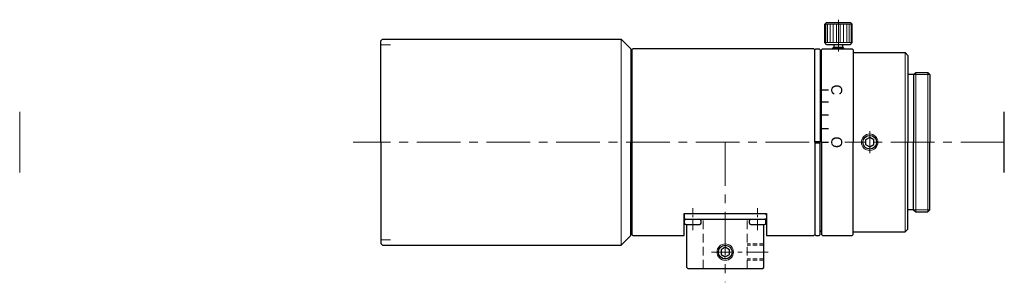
# Model space of a CAD drawing. Header units: millimetres. Extents: x -66 to 114, y 25 to 72.
import ezdxf
from ezdxf.enums import TextEntityAlignment as Align

# ---------------------------------------------------------------- set-up
doc = ezdxf.new("R2010")
doc.units = ezdxf.units.MM
doc.header["$LTSCALE"] = 0.25
doc.linetypes.add('CENTER', pattern=[50.8, 31.75, -6.35, 6.35, -6.35])
doc.linetypes.add('HIDDEN', pattern=[9.525, 6.35, -3.175])
doc.layers.add('00_補助線', color=252, linetype='Continuous', lineweight=0, plot=False)
for name, color, linetype, lineweight in [('01_中心線', 1, 'CENTER', 20), ('03_寸法・文字', 50, 'Continuous', 20), ('iris＆image_circle', 7, 'Continuous', 30), ('照明枠', 7, 'Continuous', 30), ('画層1', 7, 'Continuous', 30), ('ﾋﾞｽ・ﾈｼﾞ', 7, 'Continuous', 30)]:
    doc.layers.add(name, color=color, linetype=linetype, lineweight=lineweight)
doc.styles.add('VS Standard', font='txt', dxfattribs={"height": 3})

# ---------------------------------------------------------------- blocks, each defined once
blk = doc.blocks.new('HM30##')
at = {"layer": '画層1'}
blk.add_lwpolyline([(-0.75, -0.43), (0, -0.87), (0.75, -0.43), (0.75, 0.43), (0, 0.87), (-0.75, 0.43)], close=True, dxfattribs=at)
at = {"layer": '画層1', "lineweight": 9}
blk.add_circle((0, 0), 1.5, dxfattribs=at)
at = {"layer": '画層1'}
blk.add_circle((0, 0), 1.25, dxfattribs=at)
blk = doc.blocks.new('A$C3C1F548B')
at = {"layer": '01_中心線', "ltscale": 0.25}
for p, q in [((-5.9, -3), (-5.9, 1)), ((5.9, -3), (5.9, 1))]:
    blk.add_line(p, q, dxfattribs=at)
at = {"layer": '01_中心線', "ltscale": 0.5}
blk.add_line((-2.5, -7), (8, -7), dxfattribs=at)
at = {"layer": '画層1'}
for p, q in [((-7.5, -0.2), (-7.3, 0)), ((-7.3, 0), (7.3, 0)), ((7.5, -0.2), (7.3, 0)), ((-7.5, -0.2), (-7.5, -0.8)), ((-7.5, -0.8), (-7.3, -1)), ((-7.4, -1.75), (-7.4, -1.25)), ((-7.3, -1), (7.3, -1)), ((-7.15, -1), (-4.65, -1)), ((-4.4, -1.75), (-4.4, -1.25)), ((4.4, -1.75), (4.4, -1.25)), ((4.65, -1), (7.15, -1)), ((7.3, -1), (7.5, -0.8)), ((7.4, -1.75), (7.4, -1.25)), ((7.5, -0.2), (7.5, -0.8)), ((-7.15, -2), (-4.65, -2)), ((-7, -9.8), (-7, -2)), ((4.65, -2), (7.15, -2)), ((7, -9.8), (7, -2)), ((-7, -9.8), (-6.8, -10)), ((-6.8, -10), (6.8, -10)), ((6.8, -10), (7, -9.8))]:
    blk.add_line(p, q, dxfattribs=at)
at = {"layer": '画層1', "color": 3, "linetype": 'HIDDEN', "lineweight": 20}
for p, q in [((-4, -10), (-4, -1)), ((4, -10), (4, -1))]:
    blk.add_line(p, q, dxfattribs=at)
at = {"layer": '画層1', "color": 3, "linetype": 'HIDDEN', "lineweight": 20, "ltscale": 0.5}
for p, q in [((7, -5.5), (4, -5.5)), ((7, -5.75), (4, -5.75)), ((7, -8.25), (4, -8.25)), ((7, -8.5), (4, -8.5))]:
    blk.add_line(p, q, dxfattribs=at)
at = {"layer": '画層1'}
for centre, start, end in [((-7.15, -1.25), 90, 180), ((-7.15, -1.75), 180, 270), ((-4.65, -1.25), 0, 90), ((-4.65, -1.75), 270, 0), ((4.65, -1.25), 90, 180), ((4.65, -1.75), 180, 270), ((7.15, -1.25), 0, 90), ((7.15, -1.75), 270, 0)]:
    blk.add_arc(centre, 0.25, start, end, dxfattribs=at)
at = {"layer": 'ﾋﾞｽ・ﾈｼﾞ'}
blk.add_blockref('HM30##', (0, -7), dxfattribs=at)

msp = doc.modelspace()

# ---------------------------------------------------------------- hatches: boundary and pattern name
at = {"layer": '03_寸法・文字'}
h = msp.add_hatch(color=256, dxfattribs=at)
h.dxf.hatch_style = 1
h.paths.add_polyline_path([(80.01, 50.25), (79.01, 50.25), (79.01, 49.75), (80.01, 49.75)])

# ---------------------------------------------------------------- linework, layer by layer
at = {"layer": '00_補助線', "lineweight": 20}
for p, q in [((0.01, 67.75), (1.81, 67.75)), ((0.01, 32.25), (1.81, 32.25))]:
    msp.add_line(p, q, dxfattribs=at)
at = {"layer": '00_補助線'}
msp.add_line((-65.69, 44.5), (-65.69, 55.5), dxfattribs=at)
at = {"layer": '01_中心線'}
for p, q in [((83.32, 66.5), (83.32, 72.3)), ((89.01, 48), (89.01, 52)), ((78.01, 50), (-4.98, 50)), ((62.72, 50), (62.72, 24.5)), ((113.51, 50), (84.49, 50))]:
    msp.add_line(p, q, dxfattribs=at)
at = {"layer": '03_寸法・文字', "lineweight": 30}
for p, q in [((80.21, 59.51), (81.51, 59.51)), ((80.21, 57.32), (81.51, 57.32)), ((80.21, 54.97), (81.51, 54.97)), ((80.21, 52.51), (81.51, 52.51)), ((80.21, 50), (81.51, 50))]:
    msp.add_line(p, q, dxfattribs=at)
at = {"layer": 'iris＆image_circle'}
msp.add_line((113.51, 44.5), (113.51, 55.5), dxfattribs=at)
at = {"layer": '画層1'}
for p, q in [((81.14, 71.8), (80.82, 71.47)), ((81.14, 71.8), (85.49, 71.8)), ((85.49, 71.8), (85.81, 71.47)), ((80.82, 68.12), (80.82, 71.47)), ((85.81, 68.12), (85.81, 71.47)), ((0.01, 68.45), (0.31, 68.75)), ((0.01, 50), (0.01, 68.45)), ((0.31, 68.75), (43.76, 68.75)), ((43.76, 68.75), (45.51, 67)), ((81.14, 67.8), (80.82, 68.12)), ((85.49, 67.8), (85.81, 68.12)), ((45.51, 67), (45.51, 50)), ((45.71, 66.8), (45.92, 67)), ((45.71, 66.8), (45.71, 50)), ((78.82, 67), (45.92, 67)), ((78.82, 67), (79.01, 66.8)), ((79.22, 67), (79.01, 66.8)), ((79.01, 50), (79.01, 66.8)), ((79.22, 67), (79.81, 67)), ((79.81, 67), (80.01, 66.8)), ((80.01, 66.8), (80.01, 50)), ((80.21, 66.8), (80.41, 67)), ((80.21, 50), (80.21, 66.8)), ((80.41, 67), (85.81, 67)), ((81.14, 67.8), (85.49, 67.8)), ((82.52, 67.3), (82.32, 67.1)), ((82.32, 67), (82.32, 67.1)), ((82.52, 67.3), (82.52, 67.8)), ((82.52, 67.3), (84.12, 67.3)), ((84.12, 67.3), (84.12, 67.8)), ((84.32, 67.1), (84.12, 67.3)), ((84.32, 67), (84.32, 67.1)), ((86.01, 66.8), (85.81, 67)), ((86.01, 66.8), (86.01, 50)), ((45.51, 65.25), (45.71, 65.25)), ((80.21, 66.3), (80.01, 66.1)), ((86.01, 66.3), (95.48, 66.3)), ((95.98, 65.8), (95.48, 66.3)), ((95.98, 65.8), (95.98, 50)), ((96.98, 62.3), (95.98, 62.3)), ((96.98, 62.3), (97.39, 62.7)), ((96.98, 62.3), (96.98, 50)), ((97.39, 62.7), (99.58, 62.7)), ((99.98, 62.3), (99.58, 62.7)), ((99.98, 62.3), (99.98, 50)), ((0.01, 50), (0.01, 31.55)), ((45.51, 33), (45.51, 50)), ((45.71, 50), (45.71, 33.2)), ((79.01, 50), (79.01, 33.2)), ((80.01, 33.2), (80.01, 50)), ((80.21, 50), (80.21, 33.2)), ((86.01, 33.2), (86.01, 50)), ((95.98, 34.2), (95.98, 50)), ((96.98, 37.7), (96.98, 50)), ((99.98, 37.7), (99.98, 50)), ((96.98, 37.7), (95.98, 37.7)), ((96.98, 37.7), (97.39, 37.3)), ((99.98, 37.7), (99.58, 37.3)), ((55.22, 33), (55.22, 37)), ((55.22, 37), (70.22, 37)), ((70.22, 37), (70.22, 33)), ((97.39, 37.3), (99.58, 37.3)), ((45.51, 34.75), (45.71, 34.75)), ((95.98, 34.2), (95.48, 33.7)), ((43.76, 31.25), (45.51, 33)), ((45.71, 33.2), (45.92, 33)), ((45.92, 33), (55.22, 33)), ((70.22, 33), (78.82, 33)), ((78.82, 33), (79.01, 33.2)), ((79.22, 33), (79.01, 33.2)), ((79.22, 33), (79.81, 33)), ((79.81, 33), (80.01, 33.2)), ((80.21, 33.7), (80.01, 33.9)), ((80.21, 33.2), (80.41, 33)), ((80.41, 33), (85.81, 33)), ((86.01, 33.2), (85.81, 33)), ((86.01, 33.7), (95.48, 33.7)), ((0.01, 31.55), (0.31, 31.25)), ((0.31, 31.25), (43.76, 31.25))]:
    msp.add_line(p, q, dxfattribs=at)
at = {"layer": '画層1', "lineweight": 9}
for p, q in [((80.82, 71.47), (85.81, 71.47)), ((81.01, 71.47), (81.01, 68.12)), ((81.33, 71.47), (81.33, 68.12)), ((81.79, 71.47), (81.79, 68.12)), ((82.36, 71.47), (82.36, 68.12)), ((82.99, 71.47), (82.99, 68.12)), ((83.64, 71.47), (83.64, 68.12)), ((84.27, 71.47), (84.27, 68.12)), ((84.84, 71.47), (84.84, 68.12)), ((85.3, 71.47), (85.3, 68.12)), ((85.62, 71.47), (85.62, 68.12)), ((80.82, 68.12), (85.81, 68.12)), ((82.32, 67.1), (84.32, 67.1)), ((95.48, 66.3), (95.48, 50)), ((97.39, 62.7), (97.39, 50)), ((99.58, 62.7), (99.58, 50)), ((95.48, 33.7), (95.48, 50)), ((97.39, 37.3), (97.39, 50)), ((99.58, 37.3), (99.58, 50))]:
    msp.add_line(p, q, dxfattribs=at)
at = {"layer": '画層1', "lineweight": 20}
for p, q in [((43.76, 68.75), (43.76, 50)), ((82.52, 67), (82.52, 67.3)), ((84.12, 67), (84.12, 67.3)), ((96.98, 62.3), (99.98, 62.3)), ((43.76, 31.25), (43.76, 50)), ((96.98, 37.7), (99.98, 37.7))]:
    msp.add_line(p, q, dxfattribs=at)

# ---------------------------------------------------------------- block references
at = {"layer": '照明枠'}
msp.add_blockref('A$C3C1F548B', (62.72, 37), dxfattribs=at)
at = {"layer": 'ﾋﾞｽ・ﾈｼﾞ'}
msp.add_blockref('HM30##', (89.01, 50), dxfattribs=at)

# ---------------------------------------------------------------- texts
at = {"layer": '03_寸法・文字', "style": 'VS Standard'}
for s, p in [('C', (84.01, 59.53)), ('O', (84.01, 49.99))]:
    msp.add_text(s, height=2, rotation=270, dxfattribs=at).set_placement(p, align=Align.TOP_CENTER)

doc.saveas('drawing.dxf')
